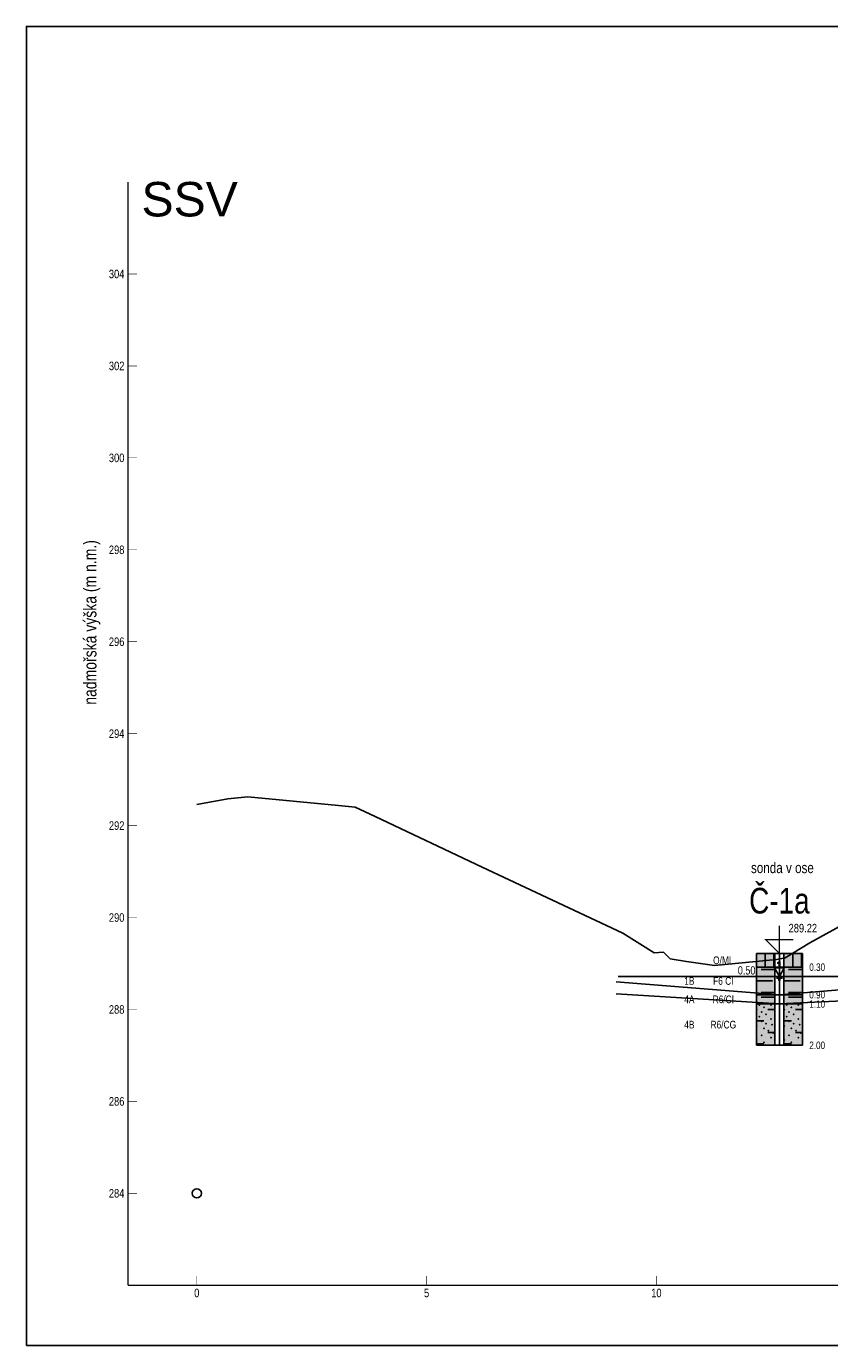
# Model space of a CAD drawing. Header units: metres. Extents: x -3.7 to 58.3, y 280.7 to 309.4.
# Tile 1 of 10: x -3.7 to 13.8, y 280.7 to 309.4. Entities that reach past the tile are written whole.
import ezdxf
from ezdxf.enums import TextEntityAlignment as Align

# ---------------------------------------------------------------- set-up
doc = ezdxf.new("R2010")
doc.units = ezdxf.units.M
for name, pattern in [('ACAD_ISO02W100', [15, 12, -3]), ('ACAD_ISO10W100', [18, 12, -3, 0, -3]), ('DASH-DOT', [3.556, 1.524, -1.016, 0, -1.016]), ('SOLID', [0])]:
    doc.linetypes.add(name, pattern=pattern)
for name, color, linetype in [('_GTC_hladina_podzemni_vody', 5, 'ACAD_ISO10W100'), ('_GTC_popis', 7, 'Continuous'), ('_GTC_rozhrani_geotypu', 254, 'ACAD_ISO02W100'), ('_GTC_rozhrani_predkvarterniho_podkladu', 54, 'VÝRUB'), ('_GTC_teren', 3, 'Continuous'), ('_sonda_C-1', 6, 'SOLID'), ('_sonda_C-1A', 4, 'SOLID')]:
    doc.layers.add(name, color=color, linetype=linetype)
doc.layers.add('_GTC_pomoc_netisk', color=4, linetype='Continuous', plot=False)
doc.styles.add('_GTC_popisy_Arial', font='arial.ttf')
doc.styles.add('ARIAL', font='arial.ttf', dxfattribs={"width": 0.9})
doc.styles.add('Style-TXT', font='TXT.SHX')
doc.linetypes.add('VÝRUB', pattern='A,3,["V",Style-TXT,S=1,R=0,X=0,Y=-1],-1', length=4)

# ---------------------------------------------------------------- blocks, each defined once
blk = doc.blocks.new('DGRFC_RISE1')
at = {"layer": '_sonda_C-1', "color": 5, "linetype": 'SOLID'}
for points in [[(-3.15, 75), (3.15, 75), (3.15, 123.2), (-3.15, 123.2), (-3.531, 120.843), (-4.651, 118.65), (-6.432, 116.766), (-8.75, 115.319), (-11.449, 114.409), (-14.35, 114.1), (-14.35, 109.5), (-3.15, 109.5), (-3.15, 75)], [(0, 0), (40.415, 70), (-40.415, 70), (0, 0)], [(-40.415, 0), (40.415, 0)], [(-25.208, -15), (25.208, -15)], [(-10, -30), (10, -30)]]:
    blk.add_lwpolyline(points, dxfattribs=at)

msp = doc.modelspace()

# ---------------------------------------------------------------- linework, layer by layer
at = {"color": 7, "linetype": 'SOLID'}
for points, const_width in [([(-1.5, 282), (-1.5, 306)], 0.03), ([(-1.5, 304), (-1.3, 304)], 0.012), ([(-1.5, 302), (-1.3, 302)], 0.012), ([(-1.5, 300), (-1.3, 300)], 0.012), ([(-1.5, 298), (-1.3, 298)], 0.012), ([(-1.5, 296), (-1.3, 296)], 0.012), ([(-1.5, 294), (-1.3, 294)], 0.012), ([(-1.5, 292), (-1.3, 292)], 0.012), ([(-1.5, 290), (-1.3, 290)], 0.012), ([(-1.5, 288), (-1.3, 288)], 0.012), ([(-1.5, 286), (-1.3, 286)], 0.012), ([(-1.5, 284), (-1.3, 284)], 0.012), ([(0, 282), (0, 282.2)], 0.012), ([(5, 282), (5, 282.2)], 0.012), ([(10, 282), (10, 282.2)], 0.012), ([(-1.5, 282), (44.5, 282)], 0.03)]:
    msp.add_lwpolyline(points, dxfattribs=dict(at, const_width=const_width))
at = {"layer": '_GTC_hladina_podzemni_vody', "ltscale": 0.5, "flags": 128}
msp.add_lwpolyline([(9.171, 288.715), (12.677, 288.72), (16.236, 288.72)], dxfattribs=at)
at = {"layer": '_GTC_pomoc_netisk'}
msp.add_lwpolyline([(-3.708, 280.687), (58.292, 280.687), (58.292, 309.387), (-3.708, 309.387)], close=True, dxfattribs=at)
msp.add_circle((0, 284), 0.1, dxfattribs=at)
at = {"layer": '_GTC_rozhrani_geotypu', "ltscale": 0.5, "flags": 128}
msp.add_lwpolyline([(9.125, 288.599), (12.677, 288.32), (14.593, 288.479), (16.968, 288.827), (18.335, 289.035), (19.299, 289.171), (20.403, 289.26), (21.056, 289.306), (22.167, 289.32), (34.255, 289.687)], dxfattribs=at)
at = {"layer": '_GTC_rozhrani_predkvarterniho_podkladu', "flags": 128}
msp.add_lwpolyline([(9.126, 288.339), (12.677, 288.12), (14.517, 288.211), (17.351, 288.458), (19.553, 288.66), (22.167, 288.72), (34.259, 289.033)], dxfattribs=at)
at = {"layer": '_GTC_teren', "linetype": 'Continuous', "lineweight": -3}
msp.add_lwpolyline([(0, 292.46), (0.676, 292.581), (1.113, 292.624), (3.084, 292.434), (3.447, 292.4), (3.884, 292.198), (6.207, 291.095), (9.268, 289.66), (9.954, 289.231), (10.155, 289.245), (10.301, 289.098), (10.659, 289.04), (11.267, 288.959), (12.612, 289.088), (12.802, 289.12), (13.34, 289.451), (14.053, 289.841)], dxfattribs=at)
at = {"layer": '_sonda_C-1A', "color": 7, "linetype": 'SOLID', "const_width": 0.03}
msp.add_lwpolyline([(12.677, 289.82), (12.677, 289.22), (12.377, 289.52), (12.977, 289.52)], dxfattribs=at)
at = {"layer": '_sonda_C-1A', "color": 7, "linetype": 'SOLID'}
for points in [[(12.177, 289.22), (12.177, 288.92)], [(12.177, 289.22), (12.577, 289.22)], [(12.177, 289.22), (12.577, 289.22)], [(12.368, 288.92), (12.368, 289.22)], [(12.558, 288.92), (12.558, 289.22)], [(12.577, 288.92), (12.577, 289.22)], [(12.577, 289.22), (12.777, 289.22)], [(12.577, 289.22), (12.777, 289.22)], [(12.777, 289.22), (12.777, 288.92)], [(12.777, 289.22), (13.177, 289.22)], [(12.777, 289.22), (13.177, 289.22)], [(12.968, 288.92), (12.968, 289.22)], [(13.158, 288.92), (13.158, 289.22)], [(13.177, 288.92), (13.177, 289.22)], [(12.177, 288.92), (12.577, 288.92)], [(12.177, 288.92), (12.177, 288.32)], [(12.177, 288.92), (12.577, 288.92)], [(12.277, 288.87), (12.577, 288.87)], [(12.577, 288.32), (12.577, 288.92)], [(12.577, 288.92), (12.777, 288.92)], [(12.577, 288.92), (12.777, 288.92)], [(12.777, 288.92), (13.177, 288.92)], [(12.777, 288.92), (12.777, 288.32)], [(12.777, 288.92), (13.177, 288.92)], [(12.877, 288.87), (13.177, 288.87)], [(13.177, 288.32), (13.177, 288.92)], [(12.177, 288.62), (12.527, 288.62)], [(12.777, 288.62), (13.127, 288.62)], [(12.177, 288.32), (12.577, 288.32)], [(12.177, 288.32), (12.177, 288.12)], [(12.177, 288.32), (12.577, 288.32)], [(12.277, 288.37), (12.577, 288.37)], [(12.277, 288.27), (12.577, 288.27)], [(12.577, 288.12), (12.577, 288.32)], [(12.577, 288.32), (12.777, 288.32)], [(12.577, 288.32), (12.777, 288.32)], [(12.777, 288.32), (13.177, 288.32)], [(12.777, 288.32), (12.777, 288.12)], [(12.777, 288.32), (13.177, 288.32)], [(12.877, 288.37), (13.177, 288.37)], [(12.877, 288.27), (13.177, 288.27)], [(13.177, 288.12), (13.177, 288.32)], [(12.177, 288.12), (12.577, 288.12)], [(12.177, 288.12), (12.177, 287.22)], [(12.177, 288.12), (12.577, 288.12)], [(12.425, 287.996), (12.577, 287.996)], [(12.577, 287.22), (12.577, 288.12)], [(12.577, 288.12), (12.777, 288.12)], [(12.577, 288.12), (12.777, 288.12)], [(12.777, 288.12), (13.177, 288.12)], [(12.777, 288.12), (12.777, 287.22)], [(12.777, 288.12), (13.177, 288.12)], [(13.025, 287.996), (13.177, 287.996)], [(13.177, 287.22), (13.177, 288.12)], [(12.177, 287.749), (12.342, 287.749)], [(12.777, 287.749), (12.942, 287.749)], [(12.425, 287.501), (12.577, 287.501)], [(13.025, 287.501), (13.177, 287.501)], [(12.177, 287.254), (12.342, 287.254)], [(12.177, 287.22), (12.577, 287.22)], [(12.577, 287.22), (12.777, 287.22)], [(12.577, 287.22), (12.777, 287.22)], [(12.777, 287.254), (12.942, 287.254)], [(12.777, 287.22), (13.177, 287.22)]]:
    msp.add_lwpolyline(points, dxfattribs=at)
at = {"layer": '_sonda_C-1A', "color": 7, "linetype": 'DASH-DOT'}
for points in [[(12.677, 288.92), (12.677, 289.22)], [(12.677, 288.32), (12.677, 288.92)], [(12.677, 288.12), (12.677, 288.32)], [(12.677, 287.22), (12.677, 288.12)]]:
    msp.add_lwpolyline(points, dxfattribs=at)
at = {"layer": '_sonda_C-1A', "color": 7}
for p in [(12.186, 287.993), (12.237, 288.095), (12.288, 287.942), (12.339, 288.044), (12.389, 287.891), (12.491, 288.095), (12.526, 287.998), (12.786, 287.993), (12.837, 288.095), (12.888, 287.942), (12.939, 288.044), (12.989, 287.891), (13.091, 288.095), (13.126, 287.998), (12.186, 287.637), (12.237, 287.841), (12.288, 287.739), (12.339, 287.587), (12.389, 287.688), (12.491, 287.79), (12.519, 287.672), (12.786, 287.637), (12.837, 287.841), (12.888, 287.739), (12.939, 287.587), (12.989, 287.688), (13.091, 287.79), (13.119, 287.672), (12.186, 287.333), (12.288, 287.434), (12.44, 287.536), (12.491, 287.383), (12.542, 287.485), (12.786, 287.333), (12.888, 287.434), (13.04, 287.536), (13.091, 287.383), (13.142, 287.485), (12.237, 287.231), (12.339, 287.282), (12.837, 287.231), (12.939, 287.282)]:
    msp.add_point(p, dxfattribs=at)
at = {"layer": '_sonda_C-1A', "color": 37}
for points in [[(12.177, 288.92), (12.577, 288.92), (12.177, 289.22), (12.577, 289.22)], [(12.777, 288.92), (13.177, 288.92), (12.777, 289.22), (13.177, 289.22)]]:
    msp.add_solid(points, dxfattribs=at)
at = {"layer": '_sonda_C-1A', "color": 51}
for points in [[(12.177, 288.32), (12.577, 288.32), (12.177, 288.92), (12.577, 288.92)], [(12.777, 288.32), (13.177, 288.32), (12.777, 288.92), (13.177, 288.92)]]:
    msp.add_solid(points, dxfattribs=at)
at = {"layer": '_sonda_C-1A', "color": 52}
for points in [[(12.177, 288.12), (12.577, 288.12), (12.177, 288.32), (12.577, 288.32)], [(12.777, 288.12), (13.177, 288.12), (12.777, 288.32), (13.177, 288.32)]]:
    msp.add_solid(points, dxfattribs=at)
at = {"layer": '_sonda_C-1A', "color": 60}
for points in [[(12.177, 287.22), (12.577, 287.22), (12.177, 288.12), (12.577, 288.12)], [(12.777, 287.22), (13.177, 287.22), (12.777, 288.12), (13.177, 288.12)]]:
    msp.add_solid(points, dxfattribs=at)

# ---------------------------------------------------------------- block references
at = {"layer": '_sonda_C-1A', "xscale": 0.00261096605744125, "yscale": 0.00261096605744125, "zscale": 0.1}
msp.add_blockref('DGRFC_RISE1', (12.677, 288.72), dxfattribs=at)

# ---------------------------------------------------------------- texts
at = {"color": 7, "style": 'ARIAL', "width": 0.78}
for s, p in [('304', (-1.575, 304)), ('302', (-1.575, 302)), ('300', (-1.575, 300)), ('298', (-1.575, 298)), ('296', (-1.575, 296)), ('294', (-1.575, 294)), ('292', (-1.575, 292)), ('290', (-1.575, 290)), ('288', (-1.575, 288)), ('286', (-1.575, 286)), ('284', (-1.575, 284))]:
    msp.add_text(s, height=0.186, dxfattribs=at).set_placement(p, align=Align.MIDDLE_RIGHT)
msp.add_text('nadmořská výška (m n.m.)', height=0.279, rotation=90, dxfattribs=at).set_placement((-2.1, 296.42), align=Align.BOTTOM_CENTER)
for s, p in [('0', (0, 281.925)), ('5', (5, 281.925)), ('10', (10, 281.925))]:
    msp.add_text(s, height=0.186, dxfattribs=at).set_placement(p, align=Align.TOP_CENTER)
at = {"layer": '_GTC_popis', "ltscale": 5, "style": '_GTC_popisy_Arial'}
msp.add_text('SSV', height=0.75, dxfattribs=at).set_placement((-0.155, 305.027), align=Align.BOTTOM_CENTER)
at = {"layer": '_sonda_C-1A', "color": 7, "style": 'ARIAL', "width": 0.78}
for s, height, p in [('sonda v ose', 0.2325, (12.743, 290.896)), ('Č-1a', 0.558, (12.677, 289.92))]:
    msp.add_text(s, height=height, dxfattribs=at).set_placement(p, align=Align.BOTTOM_CENTER)
msp.add_text('289.22', height=0.186, dxfattribs=at).set_placement((12.877, 289.62), align=Align.BOTTOM_LEFT)
for s, p in [('O/ML', (11.457, 289.07)), ('F6 CI', (11.457, 288.62)), ('R6/CI', (11.457, 288.22)), ('R6/CG', (11.457, 287.67))]:
    msp.add_text(s, height=0.1674, dxfattribs=at).set_placement(p, align=Align.MIDDLE_CENTER)
at = {"layer": '_sonda_C-1A', "color": 172, "style": 'ARIAL', "width": 0.78}
msp.add_text('0.50', height=0.18, dxfattribs=at).set_placement((11.773, 288.85), align=Align.MIDDLE_LEFT)
at = {"layer": '_sonda_C-1A', "color": 7, "style": 'ARIAL', "width": 0.78}
for s, p in [('0.30', (13.327, 288.92)), ('0.90', (13.327, 288.32)), ('1.10', (13.327, 288.12)), ('2.00', (13.327, 287.22))]:
    msp.add_text(s, height=0.1628, dxfattribs=at).set_placement(p, align=Align.MIDDLE_LEFT)
at = {"layer": '_sonda_C-1A', "color": 6, "style": 'ARIAL', "width": 0.78}
for s, p in [('1B', (10.718, 288.62)), ('4A', (10.718, 288.22)), ('4B', (10.718, 287.67))]:
    msp.add_text(s, height=0.1674, dxfattribs=at).set_placement(p, align=Align.MIDDLE_CENTER)

doc.saveas('drawing.dxf')
